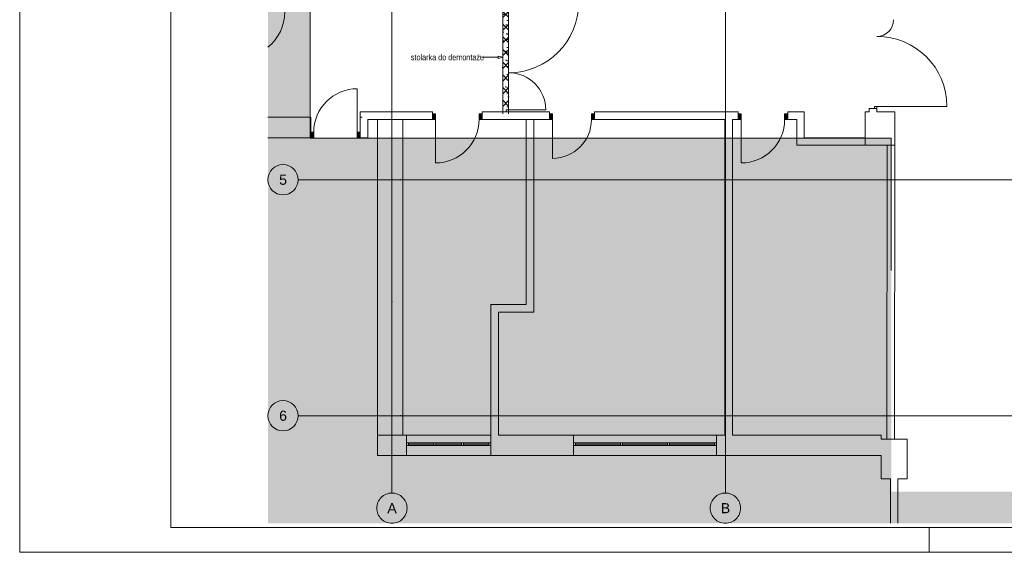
# Paper-space layout 'A-18 ROZBIÓRKI - PIĘTRO 0' of a CAD drawing. Header units: millimetres. Extents: x 0 to 540, y 0 to 297.
# Tile 1 of 7: x 0 to 195, y 0 to 106. Entities that reach past the tile are written whole.
import ezdxf
from ezdxf.xclip import XClip

# ---------------------------------------------------------------- set-up
doc = ezdxf.new("R2010")
doc.units = ezdxf.units.MM
doc.header["$MEASUREMENT"] = 0
doc.header["$XCLIPFRAME"] = 0
for name, pattern in [('ACAD_ISO03W100', [300, 120, -180]), ('DASHDOTX2', [1000, 500, -250, 0, -250]), ('PRZERYWANA_DU_A', [550, 350, -200])]:
    doc.linetypes.add(name, pattern=pattern)
for name, color, linetype, lineweight in [('0_Nr_pióra__2', 8, 'Continuous', 13), ('A_ściany_Nr_pióra__1', 7, 'Continuous', 20), ('Drzwi Archicad_Nr_pióra__1', 7, 'Continuous', 20)]:
    doc.layers.add(name, color=color, linetype=linetype, lineweight=lineweight)
for name, color, linetype, lineweight, true_color in [('A_Arkusz_Nr_pióra__255', 7, 'Continuous', 15, 0x242424), ('A_opis_Nr_pióra__255', 7, 'Continuous', 15, 0x242424), ('A_opis_Nr_pióra__8', 7, 'Continuous', 13, 0x4c4c4c), ('A_osie_Nr_pióra__16', 7, 'Continuous', 5, 0x0f0f0f), ('A_osie_Nr_pióra__76', 7, 'Continuous', 5, 0x2d2d2d), ('A_rozbiórki_Nr_pióra__10', 7, 'Continuous', 13, 0x4b4b4b), ('A_ściany_Nr_pióra__19', 7, 'Continuous', 5, 0x191919), ('Okna Archicada_Nr_pióra__19', 7, 'Continuous', 5, 0x191919)]:
    doc.layers.add(name, color=color, linetype=linetype, lineweight=lineweight, true_color=true_color)
for name, color, linetype in [('A_podrys', 7, 'Continuous'), ('A_rozbiórki', 7, 'Continuous'), ('Drzwi Archicad', 7, 'Continuous')]:
    doc.layers.add(name, color=color, linetype=linetype)
doc.styles.add('STYL_AUTOMATYCZNY_1', font='arial.ttf')
doc.styles.add('STYL_AUTOMATYCZNY_2', font='ARIALN.TTF')

# ---------------------------------------------------------------- blocks, each defined once
blk = doc.blocks.new('Rysunek_1_1', base_point=(-1569.62, -297.03))
at = {"linetype": 'Continuous', "lineweight": 0, "true_color": 0x484848}
blk.add_hatch(color=251, dxfattribs=at).paths.add_polyline_path([(49.12, 5.75), (299.57, 5.75), (299.57, 82.04), (207.5, 82.04), (207.5, 12.04), (172.5, 12.04), (172.5, 82.04), (57.5, 82.04), (57.5, 290.85), (49.12, 290.85)])
at = {"layer": 'A_rozbiórki', "linetype": 'Continuous', "lineweight": 0, "true_color": 0x4b4b4b}
h = blk.add_hatch(dxfattribs=at)
h.set_pattern_fill('facing_tile_0001', color=251, style=0, pattern_type=2)
h.set_pattern_definition([(45, (-1569.6248, -297.0338), (-1.2572359, 1.2572359), []), (135, (-1569.6248, -297.0338), (1.2572359, 1.2572359), []), (90, (-1570.882, -295.7765), (-1.6002, 0), [0, -1.0668, 0, -1.6002]), (155, (-1569.6248, -294.5193), (0.6762737, 1.4502737), [0, -0.78232, 0, -1.35128])])
h.paths.add_polyline_path([(95.61, 87.24), (96.76, 87.24), (96.76, 109.28), (95.61, 109.28)])
at = {"layer": 'Drzwi Archicad', "linetype": 'Continuous', "lineweight": 0, "true_color": 0xfdfdfd}
for points in [[(81.71, 85.74), (82.31, 85.74), (82.31, 86.89), (81.71, 86.89)], [(91.51, 86.89), (90.91, 86.89), (90.91, 85.74), (91.51, 85.74)], [(104.87, 85.74), (105.47, 85.74), (105.47, 86.89), (104.87, 86.89)], [(113.76, 86.89), (113.16, 86.89), (113.16, 85.74), (113.76, 85.74)], [(142.2, 85.74), (142.8, 85.74), (142.8, 86.89), (142.2, 86.89)], [(152, 86.89), (151.4, 86.89), (151.4, 85.74), (152, 85.74)], [(57.6, 82.08), (58.2, 82.08), (58.2, 83.23), (57.6, 83.23)], [(67.4, 83.23), (66.8, 83.23), (66.8, 82.08), (67.4, 82.08)]]:
    blk.add_hatch(color=7, dxfattribs=at).paths.add_polyline_path(points)
at = {"layer": '0_Nr_pióra__2', "color": 8, "linetype": 'PRZERYWANA_DU_A', "lineweight": 13, "flags": 128}
blk.add_lwpolyline([(57.5, 290.85), (57.5, 82.04), (172.5, 82.04), (172.5, 12.04), (207.5, 12.04), (207.5, 82.04), (299.57, 82.04)], dxfattribs=at)
at = {"layer": 'A_opis_Nr_pióra__255', "color": 250, "linetype": 'Continuous', "lineweight": 15, "true_color": 0x242424}
for p, q in [((93.67, 98.06), (91.43, 98.06)), ((94.67, 98.06), (93.67, 98.06)), ((94.67, 97.81), (94.67, 98.31)), ((95.61, 98.06), (94.67, 98.31)), ((95.61, 98.06), (94.67, 97.81))]:
    blk.add_line(p, q, dxfattribs=at)
at = {"layer": 'A_osie_Nr_pióra__16', "color": 250, "linetype": 'DASHDOTX2', "lineweight": 5, "true_color": 0x0f0f0f}
for p, q in [((73.67, 213.86), (73.67, 49.64)), ((139.67, 213.86), (139.67, 49.64)), ((75.37, 73.81), (55.12, 73.81)), ((299.57, 73.81), (75.37, 73.81)), ((75.37, 73.81), (75.37, 73.81)), ((73.67, 49.64), (73.67, 11.75)), ((139.67, 49.64), (139.67, 11.75)), ((75.37, 27.06), (55.12, 27.06)), ((299.57, 27.06), (75.37, 27.06)), ((75.37, 27.06), (75.37, 27.06))]:
    blk.add_line(p, q, dxfattribs=at)
for p in [(75.37, 73.81), (73.67, 49.64), (73.67, 49.64), (139.67, 49.64), (139.67, 49.64), (75.37, 27.06)]:
    blk.add_point(p, dxfattribs=at)
at = {"layer": 'A_osie_Nr_pióra__76', "color": 250, "linetype": 'Continuous', "lineweight": 5, "true_color": 0x2d2d2d}
for centre in [(52.12, 73.81), (52.12, 27.06), (73.67, 8.75), (139.67, 8.75)]:
    blk.add_circle(centre, 3, dxfattribs=at)
at = {"layer": 'A_rozbiórki_Nr_pióra__10', "color": 251, "linetype": 'ACAD_ISO03W100', "lineweight": 13, "true_color": 0x4b4b4b, "flags": 128}
blk.add_lwpolyline([(95.61, 87.24), (95.61, 109.28), (96.76, 109.28), (96.76, 87.24)], close=True, dxfattribs=at)
at = {"layer": 'A_ściany_Nr_pióra__1', "color": 7, "linetype": 'Continuous', "lineweight": 20}
for p, q in [((168.15, 87.92), (168.15, 87.55)), ((169.15, 87.92), (168.15, 87.92)), ((169.65, 87.92), (169.15, 87.92)), ((169.65, 87.92), (169.65, 87.55)), ((57.6, 86.23), (57.23, 86.23)), ((57.6, 83.23), (57.6, 86.23)), ((67.4, 86.23), (67.77, 86.23)), ((67.4, 83.23), (67.4, 86.23)), ((81.71, 87.24), (81.34, 87.24)), ((81.71, 86.89), (81.71, 87.24)), ((81.71, 85.74), (81.71, 86.89)), ((91.51, 87.24), (91.88, 87.24)), ((91.51, 86.89), (91.51, 87.24)), ((91.51, 85.74), (91.51, 86.89)), ((95.61, 87.24), (95.61, 86.87)), ((96.26, 87.24), (95.61, 87.24)), ((96.76, 87.24), (96.26, 87.24)), ((96.76, 87.24), (96.76, 86.87)), ((104.87, 87.24), (104.5, 87.24)), ((104.87, 86.89), (104.87, 87.24)), ((104.87, 85.74), (104.87, 86.89)), ((113.76, 87.24), (114.13, 87.24)), ((113.76, 86.89), (113.76, 87.24)), ((113.76, 85.74), (113.76, 86.89)), ((142.2, 87.24), (141.83, 87.24)), ((142.2, 86.89), (142.2, 87.24)), ((142.2, 85.74), (142.2, 86.89)), ((152, 87.24), (152.37, 87.24)), ((152, 86.89), (152, 87.24)), ((152, 85.74), (152, 86.89)), ((81.71, 85.74), (81.24, 85.74)), ((91.51, 85.74), (91.98, 85.74)), ((104.87, 85.74), (104.4, 85.74)), ((113.76, 85.74), (114.23, 85.74)), ((142.2, 85.74), (141.73, 85.74)), ((152, 85.74), (152.47, 85.74)), ((57.6, 82.08), (57.13, 82.08)), ((57.6, 82.08), (57.6, 83.23)), ((67.4, 82.08), (67.4, 83.23)), ((67.4, 82.08), (67.87, 82.08)), ((76.55, 19.19), (76.55, 23.24)), ((93.27, 19.19), (93.27, 23.24)), ((109.58, 19.19), (109.58, 23.24)), ((137.91, 19.19), (137.91, 23.24))]:
    blk.add_line(p, q, dxfattribs=at)
at = {"layer": 'A_ściany_Nr_pióra__1', "color": 7, "linetype": 'Continuous', "lineweight": 20, "flags": 128}
for points in [[(168.15, 87.92), (168.15, 87.29)], [(169.65, 87.29), (169.65, 87.92)], [(57.6, 86.23), (49.12, 86.23)], [(67.4, 87.24), (67.4, 86.23)], [(81.71, 87.24), (67.4, 87.24)], [(95.61, 87.24), (91.51, 87.24)], [(104.87, 87.24), (96.76, 87.24)], [(142.2, 87.24), (113.76, 87.24)], [(155.29, 87.24), (152, 87.24)], [(155.29, 82.14), (155.29, 87.24)], [(167.34, 87.29), (167.33, 80.64)], [(168.15, 87.29), (167.34, 87.29)], [(173.19, 87.29), (169.65, 87.29)], [(173.19, 80.64), (173.19, 87.29)], [(68.9, 82.08), (68.9, 85.74)], [(68.9, 85.74), (81.71, 85.74)], [(70.8, 85.74), (70.8, 23.24)], [(75.85, 85.74), (70.8, 85.74)], [(75.85, 23.24), (75.85, 85.74)], [(91.51, 85.74), (104.87, 85.74)], [(100.27, 85.74), (100.27, 49.09)], [(101.77, 85.74), (100.27, 85.74)], [(101.77, 47.59), (101.77, 85.74)], [(113.76, 85.74), (139.57, 85.74)], [(139.57, 85.74), (139.57, 23.24)], [(141.07, 85.74), (142.2, 85.74)], [(141.07, 23.24), (141.07, 85.74)], [(152, 85.74), (153.79, 85.74)], [(153.79, 85.74), (153.79, 80.64)], [(49.12, 82.08), (57.6, 82.08)], [(67.4, 82.08), (68.9, 82.08)], [(167.34, 82.14), (155.29, 82.14)], [(167.34, 80.64), (167.34, 82.14)], [(153.79, 80.64), (167.34, 80.64)], [(167.33, 80.64), (173.19, 80.64)], [(171.69, 80.64), (171.63, 22.39)], [(173.13, 22.39), (173.19, 80.64)], [(100.27, 49.09), (93.27, 49.09)], [(93.27, 49.09), (93.27, 23.24)], [(94.77, 47.59), (101.77, 47.59)], [(94.77, 23.24), (94.77, 47.59)], [(70.8, 23.24), (75.85, 23.24)], [(76.55, 23.24), (70.84, 23.24)], [(70.84, 23.24), (70.84, 19.19)], [(109.58, 23.24), (94.77, 23.24)], [(139.57, 23.24), (137.91, 23.24)], [(170.47, 23.24), (141.07, 23.24)], [(170.47, 22.39), (170.47, 23.24)], [(173.13, 22.39), (170.47, 22.39)], [(171.63, 22.39), (173.13, 22.39)], [(175.63, 22.39), (173.13, 22.39)], [(175.63, 14.59), (175.63, 22.39)], [(70.84, 19.19), (76.55, 19.19)], [(93.27, 19.19), (109.58, 19.19)], [(137.91, 19.19), (170.47, 19.19)], [(170.47, 19.19), (170.47, 14.59)], [(170.47, 14.59), (172.33, 14.59)], [(172.33, 14.59), (172.33, 5.75)], [(173.83, 5.75), (173.83, 14.59)], [(173.83, 14.59), (175.63, 14.59)]]:
    blk.add_lwpolyline(points, dxfattribs=at)
at = {"layer": 'A_ściany_Nr_pióra__19', "color": 250, "linetype": 'Continuous', "lineweight": 5, "true_color": 0x191919}
for p, q in [((93.27, 23.24), (76.55, 23.24)), ((137.91, 23.24), (109.58, 23.24)), ((76.55, 19.19), (93.27, 19.19)), ((109.58, 19.19), (137.91, 19.19))]:
    blk.add_line(p, q, dxfattribs=at)
at = {"layer": 'Drzwi Archicad_Nr_pióra__1', "color": 7, "linetype": 'Continuous', "lineweight": 20}
for p, q in [((66.8, 83.23), (66.8, 91.83)), ((169.15, 87.92), (168.15, 87.92)), ((169.15, 87.92), (168.15, 87.92)), ((168.15, 87.92), (168.15, 87.55)), ((168.15, 87.92), (168.15, 87.55)), ((169.65, 88.32), (169.15, 88.32)), ((169.15, 88.32), (169.15, 87.92)), ((169.15, 87.92), (169.65, 87.92)), ((169.65, 87.92), (169.15, 87.92)), ((169.65, 87.92), (169.15, 87.92)), ((169.65, 87.92), (169.65, 88.32)), ((169.65, 88.32), (183.53, 88.32)), ((169.65, 87.92), (169.65, 87.55)), ((169.65, 87.92), (169.65, 87.55)), ((57.6, 86.23), (57.23, 86.23)), ((57.6, 86.23), (57.23, 86.23)), ((57.6, 83.23), (57.6, 86.23)), ((57.6, 83.23), (57.6, 86.23)), ((67.4, 83.23), (67.4, 86.23)), ((67.4, 83.23), (67.4, 86.23)), ((67.4, 86.23), (67.77, 86.23)), ((67.4, 86.23), (67.77, 86.23)), ((81.71, 87.24), (81.34, 87.24)), ((81.71, 87.24), (81.34, 87.24)), ((81.71, 86.89), (81.71, 87.24)), ((81.71, 86.89), (81.71, 87.24)), ((82.31, 86.89), (81.71, 86.89)), ((81.71, 86.89), (81.71, 85.74)), ((81.71, 85.74), (81.71, 86.89)), ((81.71, 85.74), (81.71, 86.89)), ((82.31, 85.74), (82.31, 86.89)), ((91.51, 86.89), (90.91, 86.89)), ((90.91, 86.89), (90.91, 85.74)), ((91.51, 86.89), (91.51, 87.24)), ((91.51, 86.89), (91.51, 87.24)), ((91.51, 87.24), (91.88, 87.24)), ((91.51, 87.24), (91.88, 87.24)), ((91.51, 85.74), (91.51, 86.89)), ((91.51, 85.74), (91.51, 86.89)), ((91.51, 85.74), (91.51, 86.89)), ((96.26, 87.24), (95.61, 87.24)), ((96.26, 87.24), (95.61, 87.24)), ((95.61, 87.24), (95.61, 86.87)), ((95.61, 87.24), (95.61, 86.87)), ((96.26, 87.24), (96.26, 87.64)), ((96.26, 87.64), (96.76, 87.64)), ((96.76, 87.24), (96.26, 87.24)), ((96.76, 87.24), (96.26, 87.24)), ((96.76, 87.24), (96.26, 87.24)), ((96.76, 87.64), (96.76, 87.24)), ((96.76, 87.64), (104.12, 87.64)), ((96.76, 87.24), (96.76, 86.87)), ((96.76, 87.24), (96.76, 86.87)), ((104.87, 87.24), (104.5, 87.24)), ((104.87, 87.24), (104.5, 87.24)), ((104.87, 86.89), (104.87, 87.24)), ((104.87, 86.89), (104.87, 87.24)), ((105.47, 86.89), (104.87, 86.89)), ((104.87, 86.89), (104.87, 85.74)), ((104.87, 85.74), (104.87, 86.89)), ((104.87, 85.74), (104.87, 86.89)), ((105.47, 85.74), (105.47, 86.89)), ((113.76, 86.89), (113.16, 86.89)), ((113.16, 86.89), (113.16, 85.74)), ((113.76, 86.89), (113.76, 87.24)), ((113.76, 86.89), (113.76, 87.24)), ((113.76, 87.24), (114.13, 87.24)), ((113.76, 87.24), (114.13, 87.24)), ((113.76, 85.74), (113.76, 86.89)), ((113.76, 85.74), (113.76, 86.89)), ((113.76, 85.74), (113.76, 86.89)), ((142.2, 87.24), (141.83, 87.24)), ((142.2, 87.24), (141.83, 87.24)), ((142.2, 86.89), (142.2, 87.24)), ((142.2, 86.89), (142.2, 87.24)), ((142.8, 86.89), (142.2, 86.89)), ((142.2, 86.89), (142.2, 85.74)), ((142.2, 85.74), (142.2, 86.89)), ((142.2, 85.74), (142.2, 86.89)), ((142.8, 85.74), (142.8, 86.89)), ((152, 86.89), (151.4, 86.89)), ((151.4, 86.89), (151.4, 85.74)), ((152, 86.89), (152, 87.24)), ((152, 86.89), (152, 87.24)), ((152, 87.24), (152.37, 87.24)), ((152, 87.24), (152.37, 87.24)), ((152, 85.74), (152, 86.89)), ((152, 85.74), (152, 86.89)), ((152, 85.74), (152, 86.89)), ((81.71, 85.74), (81.24, 85.74)), ((81.71, 85.74), (81.24, 85.74)), ((81.71, 85.74), (82.31, 85.74)), ((82.31, 85.74), (82.31, 77.14)), ((90.91, 85.74), (91.51, 85.74)), ((91.51, 85.74), (91.98, 85.74)), ((91.51, 85.74), (91.98, 85.74)), ((104.87, 85.74), (104.4, 85.74)), ((104.87, 85.74), (104.4, 85.74)), ((104.87, 85.74), (105.47, 85.74)), ((105.47, 85.74), (105.47, 78.05)), ((113.16, 85.74), (113.76, 85.74)), ((113.76, 85.74), (114.23, 85.74)), ((113.76, 85.74), (114.23, 85.74)), ((142.2, 85.74), (141.73, 85.74)), ((142.2, 85.74), (141.73, 85.74)), ((142.2, 85.74), (142.8, 85.74)), ((142.8, 85.74), (142.8, 77.14)), ((151.4, 85.74), (152, 85.74)), ((152, 85.74), (152.47, 85.74)), ((152, 85.74), (152.47, 85.74)), ((57.6, 82.08), (57.13, 82.08)), ((57.6, 82.08), (57.13, 82.08)), ((58.2, 83.23), (57.6, 83.23)), ((57.6, 83.23), (57.6, 82.08)), ((57.6, 82.08), (57.6, 83.23)), ((57.6, 82.08), (57.6, 83.23)), ((57.6, 82.08), (58.2, 82.08)), ((58.2, 82.08), (58.2, 83.23)), ((67.4, 83.23), (66.8, 83.23)), ((66.8, 83.23), (66.8, 82.08)), ((66.8, 82.08), (67.4, 82.08)), ((67.4, 82.08), (67.4, 83.23)), ((67.4, 82.08), (67.4, 83.23)), ((67.4, 82.08), (67.4, 83.23)), ((67.4, 82.08), (67.87, 82.08)), ((67.4, 82.08), (67.87, 82.08))]:
    blk.add_line(p, q, dxfattribs=at)
for centre, radius, start, end in [((96.76, 108.88), 13.88, 270, 0), ((43.57, 107.05), 8.9, 308.573, 0), ((169.65, 105.52), 3.32, 270, 0), ((169.65, 88.32), 13.88, 0, 90), ((96.76, 87.64), 7.37, 0, 90), ((66.8, 83.23), 8.6, 90, 180), ((82.31, 85.74), 8.6, 270, 0), ((105.47, 85.74), 7.69, 270, 0), ((142.8, 85.74), 8.6, 270, 0)]:
    blk.add_arc(centre, radius, start, end, dxfattribs=at)
at = {"layer": 'Okna Archicada_Nr_pióra__19', "color": 250, "linetype": 'Continuous', "lineweight": 5, "true_color": 0x191919}
for p, q in [((76.55, 21.69), (93.27, 21.69)), ((76.55, 21.19), (76.55, 21.69)), ((76.95, 21.19), (76.95, 21.69)), ((76.95, 21.44), (81.99, 21.44)), ((81.99, 21.19), (81.99, 21.69)), ((82.39, 21.19), (82.39, 21.69)), ((82.39, 21.44), (87.43, 21.44)), ((87.43, 21.19), (87.43, 21.69)), ((87.83, 21.19), (87.83, 21.69)), ((87.83, 21.44), (92.87, 21.44)), ((92.87, 21.19), (92.87, 21.69)), ((93.27, 21.69), (93.27, 21.19)), ((109.58, 21.69), (137.91, 21.69)), ((109.58, 21.19), (109.58, 21.69)), ((109.98, 21.19), (109.98, 21.69)), ((109.98, 21.44), (118.89, 21.44)), ((118.89, 21.19), (118.89, 21.69)), ((119.29, 21.19), (119.29, 21.69)), ((119.29, 21.44), (128.2, 21.44)), ((128.2, 21.19), (128.2, 21.69)), ((128.6, 21.19), (128.6, 21.69)), ((128.6, 21.44), (137.51, 21.44)), ((137.51, 21.19), (137.51, 21.69)), ((137.91, 21.69), (137.91, 21.19)), ((93.27, 21.19), (76.55, 21.19)), ((137.91, 21.19), (109.58, 21.19))]:
    blk.add_line(p, q, dxfattribs=at)
at = {"layer": 'A_opis_Nr_pióra__8', "color": 251, "linetype": 'Continuous', "lineweight": 13, "true_color": 0x4c4c4c, "insert": (77.42, 98.06), "char_height": 1.2, "attachment_point": 4, "style": 'STYL_AUTOMATYCZNY_2'}
blk.add_mtext('\\A1;{\\pql;\\fArial Narrow|b0|i0|c238|p0;\\W1.000000;stolarka do demontażu}', dxfattribs=at)
at = {"layer": 'A_osie_Nr_pióra__76', "color": 250, "linetype": 'Continuous', "lineweight": 5, "true_color": 0x2d2d2d, "char_height": 2, "attachment_point": 1, "style": 'STYL_AUTOMATYCZNY_1'}
for s, insert in [('\\A1;{\\pql;\\pt0;\\fArial|b0|i0|c238|p0;\\W1.000000;5}', (51.35, 74.81)), ('\\A1;{\\pql;\\pt0;\\fArial|b0|i0|c238|p0;\\W1.000000;6}', (51.35, 28.06)), ('\\A1;{\\pql;\\pt0;\\fArial|b0|i0|c238|p0;\\W1.000000;A}', (72.76, 9.75)), ('\\A1;{\\pql;\\pt0;\\fArial|b0|i0|c238|p0;\\W1.000000;B}', (138.76, 9.75))]:
    blk.add_mtext(s, dxfattribs=dict(at, insert=insert))

psp = doc.layouts.new('A-18 ROZBIÓRKI - PIĘTRO 0')

# ---------------------------------------------------------------- linework, layer by layer
at = {"layer": 'A_Arkusz_Nr_pióra__255', "color": 250, "linetype": 'Continuous', "lineweight": 15, "true_color": 0x242424}
for p, q in [((29.9, 292.1), (29.9, 4.9)), ((535.1, 4.9), (29.9, 4.9)), ((180, 0), (180, 4.9))]:
    psp.add_line(p, q, dxfattribs=at)
at = {"layer": 'A_Arkusz_Nr_pióra__255', "color": 250, "linetype": 'Continuous', "lineweight": 15, "true_color": 0x242424, "flags": 128}
psp.add_lwpolyline([(0, 297), (540, 297), (540, 0), (0, 0)], close=True, dxfattribs=at)

# ---------------------------------------------------------------- block references
at = {"layer": 'A_podrys', "color": 37, "linetype": 'Continuous', "lineweight": 5, "true_color": 0x656532}
ref = psp.add_blockref('Rysunek_1_1', (-1569.62, -297.03), dxfattribs=at)
XClip(ref).set_block_clipping_path([(49.1165459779, 5.7501363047), (299.5665172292, 290.8510794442)])

doc.saveas('drawing.dxf')
